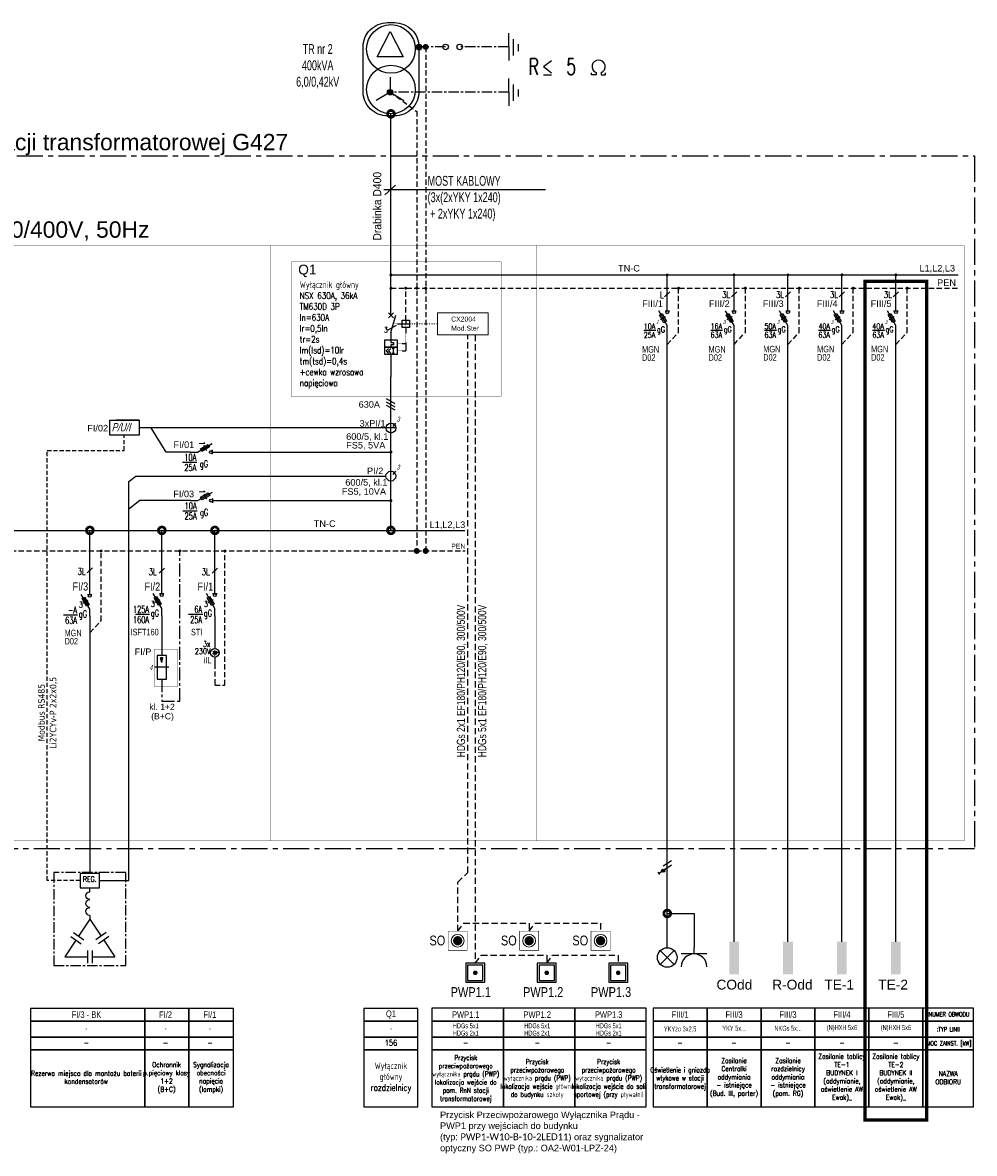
# Model space of a CAD drawing. Header units: millimetres. Extents: x -1139 to 2850, y -612 to 2257.
# Tile 4 of 5: x -121 to 460, y 767 to 1458. Entities that reach past the tile are written whole.
import ezdxf
from ezdxf.enums import TextEntityAlignment as Align

# ---------------------------------------------------------------- set-up
doc = ezdxf.new("R2010")
doc.units = ezdxf.units.MM
for name, pattern in [('ACAD_ISO03W100', [30, 12, -18]), ('CENTER', [50.8, 31.75, -6.35, 6.35, -6.35]), ('DASHED', [19.05, 12.7, -6.35]), ('HIDDEN', [9.525, 6.35, -3.175]), ('New Line180', [0.8, 0.5, -0.3]), ('wb_wbz1$0$KRE-DR', [0.1, 0.06, -0.04])]:
    doc.linetypes.add(name, pattern=pattern)
for name, color, linetype in [('$EL_OPIS', 3, 'Continuous'), ('$EL_wyłącznik_prądu', 10, 'Continuous'), ('0 Pomocnicza', 5, 'Continuous'), ('A4_TABELKA', 255, 'Continuous'), ('Instalacja', 3, 'Continuous'), ('L', 1, 'Continuous'), ('OPIS', 3, 'Continuous'), ('Pomocnicza', 7, 'Continuous'), ('SCHEM', 2, 'Continuous'), ('SCHEMAT', 3, 'Continuous'), ('Schemat elektryczny', 7, 'Continuous'), ('SE_Modbus', 170, 'DASHED'), ('Symbole', 3, 'Continuous'), ('Tekst', 7, 'Continuous'), ('Warstwa 1', 7, 'Continuous')]:
    doc.layers.add(name, color=color, linetype=linetype)
doc.layers.add('$EL_zmiany', color=10, linetype='Continuous', lineweight=20)
doc.styles.add('Arial', font='arial.ttf')
doc.styles.add('ROMAN', font='romans.shx', dxfattribs={"width": 0.8, "height": 2})
doc.styles.add('ROMANS', font='romans.shx', dxfattribs={"width": 0.8})
doc.styles.get("Standard").update_dxf_attribs({"font": 'ARIALN.TTF', "width": 0.8})
doc.styles.add('Tahoma', font='tahoma.ttf')

# ---------------------------------------------------------------- blocks, each defined once
blk = doc.blocks.new('647')
at = {"layer": 'Pomocnicza', "color": 3}
for p, q in [((0, -1), (0, 0)), ((0, -7), (0, -8))]:
    blk.add_line(p, q, dxfattribs=at)
for centre in [(0, -2), (0, -4), (0, -6)]:
    blk.add_arc(centre, 1, 90, 270, dxfattribs=at)
blk = doc.blocks.new('KROPKA-flat-37')
at = {"linetype": 'Continuous', "const_width": 9}
blk.add_lwpolyline([(0, 4.5, -1), (0, -4.5, -1)], format="xyb", close=True, dxfattribs=at)
blk = doc.blocks.new('GLOWICA')
at = {"color": 3}
blk.add_lwpolyline([(1.5, 0), (0, 0), (-1.5, 0), (0, -2)], close=True, dxfattribs=at)
blk = doc.blocks.new('A$C297E75A8')
at = {"linetype": 'Continuous'}
for p, q in [((1.68, 12), (1.68, 8.9)), ((1.68, 5.54), (1.68, 3))]:
    blk.add_line(p, q, dxfattribs=at)
at = {"color": 7, "linetype": 'Continuous', "lineweight": 13}
for p, q in [((0.84, 7.78), (2.52, 7.78)), ((1.68, 6.1), (1.68, 8.34)), ((2.39, 7.37), (3.14, 7.7)), ((2.49, 7.1), (3.24, 7.44)), ((2.86, 7.67), (3.14, 7.7)), ((2.93, 7.52), (2.86, 7.67)), ((2.93, 7.52), (3.14, 7.7)), ((2.96, 7.41), (3.24, 7.44)), ((3.03, 7.25), (2.96, 7.41)), ((3.03, 7.25), (3.24, 7.44))]:
    blk.add_line(p, q, dxfattribs=at)
at = {"linetype": 'Continuous'}
blk.add_circle((1.68, 7.22), 1.68, dxfattribs=at)
at = {"linetype": 'Continuous', "lineweight": 13, "xscale": -0.5599999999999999, "yscale": 0.5599999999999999, "zscale": 0.5599999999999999, "rotation": 180}
blk.add_blockref('GLOWICA', (1.68, 6.66), dxfattribs=at)
blk = doc.blocks.new('Kropka')
at = {"color": 0, "const_width": 1.88}
blk.add_lwpolyline([(0.01, -0.38, 0.198912), (0.28, -0.27, 0.198912), (0.39, -0.01, 0.198912), (0.28, 0.26, 0.198912), (0.01, 0.37, 0.198912), (-0.25, 0.26, 0.198912), (-0.36, -0.01, 0.198912), (-0.25, -0.27, 0.198912), (0.01, -0.38)], format="xyb", close=True, dxfattribs=at)
blk = doc.blocks.new('Wyłącznik')
at = {"color": 7, "linetype": 'wb_wbz1$0$KRE-DR', "ltscale": 10}
for p, q in [((-67.5, 322.5), (-112.5, 322.5)), ((-90, 345), (-90, 300)), ((-90, 300), (-90, 157.5)), ((-15, 322.5), (-67.5, 322.5)), ((-37.5, 202.5), (-90, 202.5)), ((-37.5, 157.5), (-90, 157.5))]:
    blk.add_line(p, q, dxfattribs=at)
at = {"color": 7, "linetype": 'Continuous'}
for p, q in [((-22.5, 172.5), (-7.5, 172.5)), ((-22.5, 142.5), (-7.5, 142.5)), ((-15, 142.5), (-15, 172.5)), ((0, 172.5), (15, 157.5)), ((15, 157.5), (0, 142.5)), ((15, 172.5), (30, 157.5)), ((30, 157.5), (15, 142.5))]:
    blk.add_line(p, q, dxfattribs=at)
for points in [[(-112.5, 300), (-67.5, 300), (-67.5, 345), (-112.5, 345)], [(-37.5, 180), (37.5, 180), (37.5, 225), (-37.5, 225)], [(-37.5, 135), (37.5, 135), (37.5, 180), (-37.5, 180)]]:
    blk.add_lwpolyline(points, close=True, dxfattribs=at)
at = {"layer": 'SCHEMAT'}
for p, q in [((0, 375), (0, 465)), ((0, 270), (-30, 375)), ((15, 390), (-15, 360)), ((-15, 390), (15, 360)), ((0, 270), (0, 225))]:
    blk.add_line(p, q, dxfattribs=at)
at = {"layer": 'SCHEMAT', "linetype": 'Continuous'}
for p, q in [((-15, 210), (-15, 195)), ((0, 210), (-15, 210)), ((0, 225), (0, 210)), ((-15, 195), (0, 195)), ((0, 195), (0, 180)), ((0, 135), (0, 0))]:
    blk.add_line(p, q, dxfattribs=at)
blk = doc.blocks.new('Rozłacznik bezpiecznikowy 01-flat-8')
for p, q in [((0, -45), (0, 0)), ((0, -135), (-52, -45)), ((-47.3, -71.1), (-31.7, -62.1)), ((-39.5, -66.6), (-12.5, -113.4)), ((-31.7, -62.1), (-4.7, -108.9)), ((-13.5, -45), (13.5, -45)), ((-20.3, -117.9), (-47.3, -71.1)), ((-4.7, -108.9), (-20.3, -117.9)), ((0, -180), (0, -135))]:
    blk.add_line(p, q)
at = {"color": 7}
blk.add_line((-41.6, -99), (-10.4, -81), dxfattribs=at)
blk.add_circle((0, -54), 9)
at = {"layer": 'Symbole', "color": 7, "style": 'ROMANS', "width": 0.8, "flags": 8}
blk.add_attdef('N', (-67.2, -125.6), '', height=30, dxfattribs=at)
blk = doc.blocks.new('Żarówka')
at = {"layer": 'Symbole'}
for p, q in [((0, -2), (0, 0)), ((-2.12, -7.12), (2.12, -2.88)), ((-2.12, -2.88), (2.12, -7.12))]:
    blk.add_line(p, q, dxfattribs=at)
blk.add_circle((0, -5), 3, dxfattribs=at)
blk = doc.blocks.new('gn 1-faz_p-t_IP20')
at = {"linetype": 'Continuous'}
for p, q in [((-0.157, 0.078), (0.157, 0.078)), ((0, 0.078), (0, 0))]:
    blk.add_line(p, q, dxfattribs=at)
blk.add_arc((0, 0.235), 0.157, 180, 0, dxfattribs=at)
blk = doc.blocks.new('A$C26EB417F')
for points in [[(-0.194, -0.194), (0.194, -0.194), (0.194, 0.194), (-0.194, 0.194)], [(-0.156, -0.156), (0.156, -0.156), (0.156, 0.156), (-0.156, 0.156)]]:
    blk.add_lwpolyline(points, close=True)
at = {"const_width": 0.0469}
blk.add_lwpolyline([(-0.023, 0, 1), (0.023, 0, 1)], format="xyb", close=True, dxfattribs=at)
blk = doc.blocks.new('OA2-LPZ')
at = {"const_width": 0.1}
blk.add_lwpolyline([(-3.88, 0), (0, 0), (0, 3.88), (-3.88, 3.88)], close=True, dxfattribs=at)
at = {"color": 80, "const_width": 0.938}
blk.add_lwpolyline([(-2.41, 1.94, 1), (-1.47, 1.94, 1)], format="xyb", close=True, dxfattribs=at)
at = {"color": 7, "lineweight": 13}
blk.add_circle((-1.94, 1.94), 1.3, dxfattribs=at)
blk = doc.blocks.new('ROZDZIEL')
at = {"linetype": 'Continuous'}
blk.add_solid([(0, 2.32), (7.72, 2.32), (0, 0), (7.72, 0)], dxfattribs=at)
blk = doc.blocks.new('rezystancja')
for p, q in [((1.6, 1), (2.6, 1.75)), ((1.6, 1), (2.6, 0.25)), ((1.6, 0), (2.6, 0)), ((7.5, 0), (7.5, 0.25)), ((8.05, 0), (7.5, 0)), ((8.05, 0.26), (8.05, 0)), ((8.65, 0.26), (8.65, 0)), ((8.65, 0), (9.2, 0)), ((9.2, 0), (9.2, 0.25))]:
    blk.add_line(p, q)
blk.add_arc((8.35, 1), 0.8, 292.0243, 247.9757)
at = {"style": 'ROMANS', "width": 0.7}
blk.add_text('R', height=2, dxfattribs=at).set_placement((-0.2, 0))
blk.add_attdef('REZYSTANCJA', text='', height=2, dxfattribs=at).set_placement((5, 0), align=Align.CENTER)

msp = doc.modelspace()

# ---------------------------------------------------------------- hatches: boundary and pattern name
at = {"layer": 'Schemat elektryczny'}
h = msp.add_hatch(color=256, dxfattribs=at)
edge = h.paths.add_edge_path()
edge.add_arc((120.92, 1443.03), 1.69, 0, 360)
h = msp.add_hatch(color=256, dxfattribs=at)
edge = h.paths.add_edge_path()
edge.add_arc((103.29, 1415.49), 1.69, 0, 360)
at = {"layer": 'Tekst'}
h = msp.add_hatch(color=256, dxfattribs=at)
edge = h.paths.add_edge_path()
edge.add_arc((270.09, 940.1), 0.938, 0, 360)

# ---------------------------------------------------------------- linework, layer by layer
at = {"layer": '$EL_OPIS', "color": 1}
msp.add_lwpolyline([(103.81, 1314.57), (103.82, 1402.27)], dxfattribs=at)
at = {"layer": '$EL_wyłącznik_prądu', "linetype": 'DASHED', "const_width": 2}
msp.add_lwpolyline([(393.48, 1299.98), (431.1, 1299.98), (431.1, 787.87), (393.48, 787.87)], close=True, dxfattribs=at)
at = {"layer": '$EL_wyłącznik_prądu', "color": 7, "linetype": 'DASHED', "ltscale": 0.3}
for points in [[(144.58, 903.16), (144.58, 933.14), (150.85, 938.95), (150.85, 1267.26)], [(155.34, 1267.26), (155.34, 883.58)], [(144.58, 903.16), (148.17, 908.01), (188.23, 908.01), (188.23, 903.16)], [(188.23, 903.16), (191.82, 908.01), (231.82, 908.01), (231.82, 903.16)], [(155.34, 883.58), (158.93, 888.44), (198.99, 888.44), (198.99, 883.58)], [(198.99, 883.57), (202.58, 888.42), (242.64, 888.42), (242.64, 883.57)]]:
    msp.add_lwpolyline(points, dxfattribs=at)
at = {"layer": '0 Pomocnicza'}
for p, q in [((105.16, 1211.46), (106.88, 1213.4)), ((105.08, 1182.1), (106.8, 1184.03))]:
    msp.add_line(p, q, dxfattribs=at)
at = {"layer": 'A4_TABELKA'}
for points in [[(-116.48, 848.28), (-46.62, 848.28), (-46.62, 856.04), (-116.48, 856.04)], [(-46.62, 848.28), (-19.67, 848.28), (-19.67, 856.04), (-46.62, 856.04)], [(-19.67, 848.28), (7.53, 848.28), (7.53, 856.04), (-19.67, 856.04)], [(87.33, 848.28), (120.28, 848.28), (120.28, 856.04), (87.33, 856.04)], [(128.84, 848.3), (172.49, 848.3), (172.49, 856.06), (128.84, 856.06)], [(172.49, 848.3), (216.14, 848.3), (216.14, 856.06), (172.49, 856.06)], [(216.14, 848.3), (259.79, 848.3), (259.79, 856.06), (216.14, 856.06)], [(263.99, 848.3), (296.94, 848.3), (296.94, 856.06), (263.99, 856.06)], [(296.94, 848.3), (329.89, 848.3), (329.89, 856.06), (296.94, 856.06)], [(329.89, 848.3), (362.84, 848.3), (362.84, 856.06), (329.89, 856.06)], [(362.84, 848.3), (395.78, 848.3), (395.78, 856.06), (362.84, 856.06)], [(395.78, 848.3), (428.73, 848.3), (428.73, 856.06), (395.78, 856.06)], [(428.73, 848.3), (459.75, 848.3), (459.75, 856.06), (428.73, 856.06)], [(-116.48, 838.41), (-46.62, 838.41), (-46.62, 848.28), (-116.48, 848.28)], [(-46.62, 838.41), (-19.67, 838.41), (-19.67, 848.28), (-46.62, 848.28)], [(-19.67, 838.41), (7.53, 838.41), (7.53, 848.28), (-19.67, 848.28)], [(87.33, 838.41), (120.28, 838.41), (120.28, 848.28), (87.33, 848.28)], [(128.84, 838.43), (172.49, 838.43), (172.49, 848.3), (128.84, 848.3)], [(172.49, 838.43), (216.14, 838.43), (216.14, 848.3), (172.49, 848.3)], [(216.14, 838.43), (259.79, 838.43), (259.79, 848.3), (216.14, 848.3)], [(263.99, 838.43), (296.94, 838.43), (296.94, 848.3), (263.99, 848.3)], [(296.94, 838.43), (329.89, 838.43), (329.89, 848.3), (296.94, 848.3)], [(329.89, 838.43), (362.84, 838.43), (362.84, 848.3), (329.89, 848.3)], [(362.84, 838.43), (395.78, 838.43), (395.78, 848.3), (362.84, 848.3)], [(395.78, 838.43), (428.73, 838.43), (428.73, 848.3), (395.78, 848.3)], [(428.73, 838.43), (459.75, 838.43), (459.75, 848.3), (428.73, 848.3)], [(-116.48, 830.66), (-46.62, 830.66), (-46.62, 838.41), (-116.48, 838.41)], [(-46.62, 830.66), (-19.67, 830.66), (-19.67, 838.41), (-46.62, 838.41)], [(-19.67, 830.66), (7.53, 830.66), (7.53, 838.41), (-19.67, 838.41)], [(87.33, 830.66), (120.28, 830.66), (120.28, 838.41), (87.33, 838.41)], [(128.84, 830.68), (172.49, 830.68), (172.49, 838.43), (128.84, 838.43)], [(172.49, 830.68), (216.14, 830.68), (216.14, 838.43), (172.49, 838.43)], [(216.14, 830.68), (259.79, 830.68), (259.79, 838.43), (216.14, 838.43)], [(263.99, 830.68), (296.94, 830.68), (296.94, 838.43), (263.99, 838.43)], [(296.94, 830.68), (329.89, 830.68), (329.89, 838.43), (296.94, 838.43)], [(329.89, 830.68), (362.84, 830.68), (362.84, 838.43), (329.89, 838.43)], [(362.84, 830.68), (395.78, 830.68), (395.78, 838.43), (362.84, 838.43)], [(395.78, 830.68), (428.73, 830.68), (428.73, 838.43), (395.78, 838.43)], [(428.73, 830.68), (459.75, 830.68), (459.75, 838.43), (428.73, 838.43)], [(-116.48, 795.95), (-46.62, 795.95), (-46.62, 830.66), (-116.48, 830.66)], [(-46.62, 795.95), (-19.67, 795.95), (-19.67, 830.66), (-46.62, 830.66)], [(-19.67, 795.95), (7.53, 795.95), (7.53, 830.66), (-19.67, 830.66)], [(87.33, 795.95), (120.28, 795.95), (120.28, 830.66), (87.33, 830.66)], [(128.84, 795.98), (172.49, 795.98), (172.49, 830.68), (128.84, 830.68)], [(172.49, 795.98), (216.14, 795.98), (216.14, 830.68), (172.49, 830.68)], [(216.14, 795.98), (259.79, 795.98), (259.79, 830.68), (216.14, 830.68)], [(263.99, 795.98), (296.94, 795.98), (296.94, 830.68), (263.99, 830.68)], [(296.94, 795.98), (329.89, 795.98), (329.89, 830.68), (296.94, 830.68)], [(329.89, 795.98), (362.84, 795.98), (362.84, 830.68), (329.89, 830.68)], [(362.84, 795.98), (395.78, 795.98), (395.78, 830.68), (362.84, 830.68)], [(395.78, 795.98), (428.73, 795.98), (428.73, 830.68), (395.78, 830.68)], [(428.73, 795.98), (459.75, 795.98), (459.75, 830.68), (428.73, 830.68)]]:
    msp.add_lwpolyline(points, close=True, dxfattribs=at)
at = {"layer": 'Instalacja', "linetype": 'DASHED', "ltscale": 0.25}
for p, q in [((103.8, 1295.79), (450.32, 1295.79)), ((-657.04, 1135.35), (149.18, 1135.35))]:
    msp.add_line(p, q, dxfattribs=at)
at = {"layer": 'Instalacja', "linetype": 'Continuous'}
for p, q in [((271.01, 1290.48), (274.21, 1293.6)), ((271.01, 1290.48), (274.21, 1293.6)), ((311.82, 1290.51), (315.02, 1293.63)), ((311.82, 1290.51), (315.02, 1293.63)), ((344.76, 1290.51), (347.96, 1293.63)), ((344.76, 1290.51), (347.96, 1293.63)), ((377.71, 1290.51), (380.91, 1293.63)), ((377.71, 1290.51), (380.91, 1293.63)), ((410.66, 1290.51), (413.86, 1293.63)), ((410.66, 1290.51), (413.86, 1293.63)), ((100.98, 1228.45), (106.18, 1225.45)), ((100.98, 1226.45), (106.18, 1223.45)), ((100.98, 1224.45), (106.18, 1221.45)), ((-81.77, 1121.9), (-78.57, 1125.02)), ((-37.79, 1121.78), (-34.59, 1124.9)), ((-5.37, 1121.78), (-2.17, 1124.9))]:
    msp.add_line(p, q, dxfattribs=at)
at = {"layer": 'Instalacja', "linetype": 'CENTER', "ltscale": 0.2}
for points in [[(137.19, 1443.16), (120.92, 1443.16)], [(175.68, 1443.16), (145.96, 1443.16)], [(175.77, 1415.47), (103.45, 1415.47)]]:
    msp.add_lwpolyline(points, dxfattribs=at)
at = {"layer": 'Instalacja', "linetype": 'DASHED', "ltscale": 0.25}
for points in [[(125.04, 1443.16), (125.04, 1443.16), (125.04, 1135.37)], [(103.29, 1415.63), (119.56, 1403.8), (119.56, 1135.37)], [(112.81, 1276.26), (112.81, 1295.79)], [(272.61, 1261.5), (279.54, 1268.84), (279.54, 1295.79)], [(313.42, 1261.53), (320.35, 1268.87), (320.35, 1295.83)], [(346.36, 1261.53), (353.29, 1268.87), (353.29, 1295.83)], [(379.31, 1261.53), (386.24, 1268.87), (386.24, 1295.83)], [(412.26, 1261.53), (419.19, 1268.87), (419.19, 1295.83)], [(-80.17, 1085.45), (-73.24, 1092.79), (-73.24, 1135.35)], [(-3.77, 1066.6), (-3.77, 1053.45), (2.34, 1053.45), (2.34, 1135.35)]]:
    msp.add_lwpolyline(points, dxfattribs=at)
at = {"layer": 'Instalacja', "linetype": 'Continuous'}
msp.add_lwpolyline([(-50.01, 1215.14), (-50.01, 1205.99), (-67.91, 1205.99), (-67.91, 1215.14), (-50.01, 1215.14), (-64.01, 1215.14)], dxfattribs=at)
at = {"layer": 'Instalacja', "linetype": 'CENTER', "ltscale": 0.25}
msp.add_lwpolyline([(-36.26, 1057.13), (-36.26, 1043.55), (-25.08, 1043.55), (-25.08, 1135.35)], dxfattribs=at)
at = {"layer": 'L'}
msp.add_line((106.8, 1210.5), (-50.01, 1210.5), dxfattribs=at)
for points in [[(272.61, 1286.55), (272.61, 1303.9)], [(313.42, 1286.59), (313.42, 1303.94)], [(346.36, 1286.59), (346.36, 1303.94)], [(379.31, 1286.59), (379.31, 1303.94)], [(412.26, 1286.59), (412.26, 1303.94)], [(-18.83, 1195.72), (-33.59, 1195.72), (-42.68, 1210.5)], [(-0.83, 1195.72), (103.81, 1195.72)]]:
    msp.add_lwpolyline(points, dxfattribs=at)
at = {"layer": 'L', "linetype": 'Continuous'}
for points in [[(272.61, 896.66), (272.61, 1268.55)], [(313.42, 896.71), (313.42, 1268.59)], [(346.36, 896.71), (346.36, 1268.59)], [(379.31, 896.71), (379.31, 1268.59)], [(412.26, 896.71), (412.26, 1268.59)], [(-74.22, 934.04), (-56.27, 934.04), (-56.29, 1177.87), (-51.95, 1181.02), (100.73, 1181.02)], [(-18.69, 1166.12), (-49.59, 1166.12), (-56.29, 1160.88)], [(-0.69, 1166.12), (103.75, 1166.12)], [(-80.17, 1113.36), (-80.17, 1147.92)], [(-36.19, 1113.8), (-36.19, 1147.92)], [(-3.77, 1113.8), (-3.77, 1147.92)], [(-80.17, 1095.82), (-80.17, 938.44)], [(-36.19, 1095.68), (-36.19, 1071.53)], [(-3.77, 1095.68), (-3.77, 1080.54)], [(272.61, 913.97), (288.99, 913.97), (288.99, 893.13)]]:
    msp.add_lwpolyline(points, dxfattribs=at)
at = {"layer": 'OPIS', "color": 3, "linetype": 'Continuous'}
for points in [[(265.6, 1269.96), (258.35, 1269.96)], [(306.4, 1269.99), (299.16, 1269.99)], [(339.35, 1269.99), (332.11, 1269.99)], [(372.3, 1269.99), (365.06, 1269.99)], [(405.24, 1269.99), (398, 1269.99)], [(-14.79, 1189.35), (-23.48, 1189.35)], [(-14.65, 1159.75), (-23.34, 1159.75)], [(-87.61, 1096.15), (-96.3, 1096.15)], [(-43.63, 1096.59), (-52.32, 1096.59)], [(-11.21, 1096.59), (-19.9, 1096.59)]]:
    msp.add_lwpolyline(points, dxfattribs=at)
at = {"layer": 'Pomocnicza', "linetype": 'CENTER', "ltscale": 0.5}
msp.add_lwpolyline([(-683.48, 1376.67), (460.24, 1376.67), (460.24, 953.45), (-683.48, 953.45)], close=True, dxfattribs=at)
at = {"layer": 'Pomocnicza', "color": 7, "linetype": 'CENTER', "ltscale": 0.2}
msp.add_lwpolyline([(-102.14, 882.25), (-58.14, 882.25), (-58.14, 939.05), (-102.14, 939.05)], close=True, dxfattribs=at)
at = {"layer": 'SCHEM', "color": 7, "linetype": 'HIDDEN', "lineweight": 20, "ltscale": 0.5}
for points, const_width in [([(42.81, 1311.87), (171.15, 1311.87), (171.15, 1229.91), (42.81, 1229.91)], 0.3), ([(-40.8, 1075.44), (-26.67, 1075.44), (-26.67, 1052.56), (-40.8, 1052.56)], 0.2)]:
    msp.add_lwpolyline(points, close=True, dxfattribs=dict(at, const_width=const_width))
at = {"layer": 'SCHEMAT', "color": 4, "linetype": 'Continuous'}
msp.add_line((-657, 1147.92), (148.98, 1147.92), dxfattribs=at)
at = {"layer": 'SCHEMAT'}
for p, q in [((-80.14, 910.44), (-87.03, 900.11)), ((-80.14, 910.44), (-73.26, 900.11)), ((-88.62, 897.71), (-95.5, 887.4)), ((-91.75, 899.93), (-85.48, 895.49)), ((-90.09, 902.28), (-83.82, 897.84)), ((-70.2, 902.28), (-76.46, 897.84)), ((-68.53, 899.93), (-74.8, 895.49)), ((-71.66, 897.71), (-64.78, 887.4)), ((-81.62, 891.32), (-81.62, 883.64)), ((-78.74, 891.32), (-78.74, 883.64)), ((-95.5, 887.4), (-81.62, 887.4)), ((-78.74, 887.4), (-64.78, 887.4))]:
    msp.add_line(p, q, dxfattribs=at)
at = {"layer": 'SCHEMAT', "color": 4, "linetype": 'Continuous'}
for points in [[(103.81, 1288.26), (103.81, 1314.57)], [(103.81, 1303.9), (450.28, 1303.9)], [(103.81, 1147.92), (103.81, 1241.76)]]:
    msp.add_lwpolyline(points, dxfattribs=at)
at = {"layer": 'SCHEMAT', "color": 7, "linetype": 'Continuous', "lineweight": 15, "ltscale": 0.05}
msp.add_lwpolyline([(132.25, 1280.76), (163.16, 1280.76), (163.16, 1267.26), (132.25, 1267.26)], close=True, dxfattribs=at)
at = {"layer": 'SCHEMAT', "color": 7, "linetype": 'ACAD_ISO03W100', "lineweight": 15, "ltscale": 0.05}
msp.add_lwpolyline([(115.06, 1274.01), (132.25, 1274.01)], dxfattribs=at)
at = {"layer": 'SCHEMAT', "color": 7, "linetype": 'Continuous'}
msp.add_lwpolyline([(-86.07, 929.64), (-74.22, 929.64), (-74.22, 938.44), (-86.07, 938.44)], close=True, dxfattribs=at)
at = {"layer": 'Schemat elektryczny'}
msp.add_lwpolyline([(101.78, 1458.01), (105.92, 1458.01, -0.414214), (120.92, 1443.01), (120.92, 1416.02, -0.414214), (105.92, 1401.02), (101.78, 1401.02, -0.414214), (86.78, 1416.02), (86.78, 1443.01, -0.414214)], format="xyb", close=True, dxfattribs=at)
for points in [[(103.28, 1452.64), (111.35, 1437.18), (95.32, 1437.18), (103.28, 1452.64)], [(103.29, 1424.69), (103.29, 1415.63)], [(103.29, 1415.63), (94.81, 1410.39)], [(103.29, 1415.63), (111.78, 1410.39)], [(198.13, 1355.84), (99.55, 1355.84)], [(106.5, 1358.83), (100.13, 1352.85)]]:
    msp.add_lwpolyline(points, dxfattribs=at)
for centre, radius in [((103.82, 1441.92), 14.87), ((120.92, 1443.03, -89.45), 1.69), ((103.82, 1417.15), 14.87), ((103.29, 1415.49, -89.45), 1.69)]:
    msp.add_circle(centre, radius, dxfattribs=at)
at = {"layer": 'SE_Modbus', "ltscale": 0.2}
msp.add_lwpolyline([(-86.07, 934.19), (-106.2, 934.19), (-106.2, 1196.76), (-59.2, 1196.76), (-59.2, 1205.99)], dxfattribs=at)
at = {"layer": 'Symbole', "color": 7}
msp.add_line((102.09, 1270.34), (107.28, 1273.34), dxfattribs=at)
at = {"layer": 'Symbole'}
for p, q in [((-31.87, 1064.33), (-40.51, 1064.33)), ((-36.19, 1067.21), (-36.91, 1070.09)), ((-35.47, 1070.09), (-36.91, 1070.09)), ((-35.56, 1069.73), (-36.82, 1069.73)), ((-35.65, 1069.37), (-36.73, 1069.37)), ((-35.74, 1069.01), (-36.64, 1069.01)), ((-35.83, 1068.65), (-36.55, 1068.65)), ((-35.92, 1068.29), (-36.46, 1068.29)), ((-36.01, 1067.93), (-36.37, 1067.93)), ((-36.19, 1067.21), (-35.47, 1070.09))]:
    msp.add_line(p, q, dxfattribs=at)
for points in [[(175.77, 1443.16), (175.77, 1451.48)], [(178.77, 1437.87), (178.77, 1447.96)], [(181.66, 1440.66), (181.66, 1444.77)], [(175.77, 1443.16), (175.77, 1434.84)], [(175.77, 1415.47), (175.77, 1423.79)], [(178.77, 1410.17), (178.77, 1420.27)], [(181.66, 1412.97), (181.66, 1417.08)], [(175.77, 1415.47), (175.77, 1407.15)], [(-33.31, 1071.53), (-39.07, 1071.53), (-39.07, 1057.13), (-33.31, 1057.13), (-33.31, 1071.53)]]:
    msp.add_lwpolyline(points, dxfattribs=at)
for centre, radius in [((137.18, 1443.18, -89.45), 1.69), ((145.8, 1443.18, -89.45), 1.69), ((103.81, 1210.38), 3), ((103.73, 1181.02), 3)]:
    msp.add_circle(centre, radius, dxfattribs=at)
at = {"layer": 'Tekst'}
for p, q in [((275.13, 946.16), (270.09, 942.81)), ((272.61, 941.78), (267.57, 938.42)), ((275.13, 943.45), (270.09, 940.1))]:
    msp.add_line(p, q, dxfattribs=at)
msp.add_lwpolyline([(268.08, 937.73), (267.07, 939.11)], dxfattribs=at)
msp.add_circle((270.09, 940.1), 0.938, dxfattribs=at)
at = {"layer": 'Warstwa 1', "linetype": 'New Line180', "lineweight": 18, "ltscale": 30, "const_width": 0.2}
msp.add_lwpolyline([(-666.61, 1321.93), (453.91, 1321.93), (453.91, 958.42), (-666.61, 958.42)], close=True, dxfattribs=at)
for points in [[(30.04, 1321.93), (30.04, 958.42)], [(192.91, 1321.93), (192.91, 958.42)]]:
    msp.add_lwpolyline(points, dxfattribs=at)

# ---------------------------------------------------------------- block references
at = {"layer": '$EL_wyłącznik_prądu', "xscale": 30, "yscale": 30}
for p in [(155.34, 877.76), (198.99, 877.76), (242.64, 877.76)]:
    msp.add_blockref('A$C26EB417F', p, dxfattribs=at)
at = {"xscale": 3, "yscale": 3}
for p in [(150.41, 891.51), (194.05, 891.51), (237.7, 891.51)]:
    msp.add_blockref('OA2-LPZ', p, dxfattribs=at)
at = {"layer": 'L', "xscale": 2.21129999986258, "yscale": 2.21129999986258, "zscale": 2.21129999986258}
for p in [(103.79, 1402.29), (103.77, 1147.94), (272.58, 913.99)]:
    msp.add_blockref('Kropka', p, dxfattribs=at)
at = {"layer": 'L', "linetype": 'Continuous'}
for name, p, xscale, yscale, zscale in [('KROPKA-flat-37', (103.81, 1303.9), -0.1, 0.1, 0.1), ('KROPKA-flat-37', (272.61, 1303.9), -0.1, 0.1, 0.1), ('KROPKA-flat-37', (313.42, 1303.94), -0.1, 0.1, 0.1), ('KROPKA-flat-37', (346.36, 1303.94), -0.1, 0.1, 0.1), ('KROPKA-flat-37', (379.31, 1303.94), -0.1, 0.1, 0.1), ('KROPKA-flat-37', (412.26, 1303.94), -0.1, 0.1, 0.1), ('Kropka', (-80.17, 1147.92), 2.21129999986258, 2.21129999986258, 2.21129999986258), ('Kropka', (-36.19, 1147.92), 2.21129999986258, 2.21129999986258, 2.21129999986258), ('Kropka', (-3.77, 1147.92), 2.21129999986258, 2.21129999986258, 2.21129999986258)]:
    msp.add_blockref(name, p, dxfattribs=dict(at, xscale=xscale, yscale=yscale, zscale=zscale))
at = {"layer": 'Pomocnicza', "xscale": -2.400000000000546, "yscale": 2.400000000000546, "zscale": 2.400000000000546, "rotation": 180}
msp.add_blockref('647', (-80.14, 910.44), dxfattribs=at)
at = {"layer": 'SCHEMAT', "xscale": -2.572115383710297, "yscale": 2.572115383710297, "zscale": 2.572115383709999, "rotation": 270}
for p in [(310.44, 876.85), (343.38, 876.85), (376.33, 876.85), (409.28, 876.85)]:
    msp.add_blockref('ROZDZIEL', p, dxfattribs=at)
at = {"layer": 'Symbole'}
for name, p, xscale, yscale, zscale in [('KROPKA-flat-37', (125.04, 1443.16), -0.2, 0.2, 0.2), ('KROPKA-flat-37', (103.8, 1295.79), -0.1, 0.1, 0.1), ('KROPKA-flat-37', (112.8, 1295.79), -0.1, 0.1, 0.1), ('KROPKA-flat-37', (119.57, 1295.79), -0.1, 0.1, 0.1), ('KROPKA-flat-37', (125.04, 1295.79), -0.1, 0.1, 0.1), ('KROPKA-flat-37', (279.52, 1295.79), -0.1, 0.1, 0.1), ('KROPKA-flat-37', (320.32, 1295.83), -0.1, 0.1, 0.1), ('KROPKA-flat-37', (353.27, 1295.83), -0.1, 0.1, 0.1), ('KROPKA-flat-37', (386.22, 1295.83), -0.1, 0.1, 0.1), ('KROPKA-flat-37', (419.16, 1295.83), -0.1, 0.1, 0.1), ('Wyłącznik', (103.81, 1241.76), -0.1, 0.1, 0.1), ('KROPKA-flat-37', (103.81, 1195.72), -0.1, 0.1, 0.1), ('KROPKA-flat-37', (103.75, 1166.12), -0.1, 0.1, 0.1), ('KROPKA-flat-37', (-73.26, 1135.35), -0.1, 0.1, 0.1), ('KROPKA-flat-37', (-25.08, 1135.35), -0.1, 0.1, 0.1), ('KROPKA-flat-37', (2.34, 1135.35), -0.1, 0.1, 0.1), ('KROPKA-flat-37', (119.56, 1135.37), -0.2, 0.2, 0.2), ('KROPKA-flat-37', (125.04, 1135.37), -0.2, 0.2, 0.2), ('A$C297E75A8', (-6.37, 1061.95), 1.548618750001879, 1.548618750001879, 1.548618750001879), ('Żarówka', (272.61, 897.09), 2, 2, 2)]:
    msp.add_blockref(name, p, dxfattribs=dict(at, xscale=xscale, yscale=yscale, zscale=zscale))
at = {"layer": 'Symbole', "xscale": 5, "yscale": 5}
msp.add_blockref('rezystancja', (188.91, 1426.16), dxfattribs=at).add_auto_attribs({'REZYSTANCJA': '5'})
at = {"layer": 'Symbole'}
ref = msp.add_blockref('Rozłacznik bezpiecznikowy 01-flat-8', (272.61, 1286.55), dxfattribs=dict(at, xscale=0.1, yscale=0.1, zscale=0.1))
ref.add_attrib('N', '1', (265.89, 1273.99), dxfattribs={"color": 7, "height": 2.25, "oblique": 15, "width": 0.8, "flags": 8})
ref = msp.add_blockref('Rozłacznik bezpiecznikowy 01-flat-8', (313.42, 1286.59), dxfattribs=dict(at, xscale=0.1, yscale=0.1, zscale=0.1))
ref.add_attrib('N', '3', (306.7, 1274.02), dxfattribs={"color": 7, "height": 2.25, "oblique": 15, "width": 0.8, "flags": 8})
ref = msp.add_blockref('Rozłacznik bezpiecznikowy 01-flat-8', (346.36, 1286.59), dxfattribs=dict(at, xscale=0.1, yscale=0.1, zscale=0.1))
ref.add_attrib('N', '3', (339.65, 1274.02), dxfattribs={"color": 7, "height": 2.25, "oblique": 15, "width": 0.8, "flags": 8})
ref = msp.add_blockref('Rozłacznik bezpiecznikowy 01-flat-8', (379.31, 1286.59), dxfattribs=dict(at, xscale=0.1, yscale=0.1, zscale=0.1))
ref.add_attrib('N', '3', (372.59, 1274.02), dxfattribs={"color": 7, "height": 2.25, "oblique": 15, "width": 0.8, "flags": 8})
ref = msp.add_blockref('Rozłacznik bezpiecznikowy 01-flat-8', (412.26, 1286.59), dxfattribs=dict(at, xscale=0.1, yscale=0.1, zscale=0.1))
ref.add_attrib('N', '3', (405.54, 1274.02), dxfattribs={"color": 7, "height": 2.25, "oblique": 15, "width": 0.8, "flags": 8})
ref = msp.add_blockref('Rozłacznik bezpiecznikowy 01-flat-8', (-0.83, 1195.72), dxfattribs=dict(at, xscale=0.1, yscale=0.1, zscale=0.1, rotation=270))
ref.add_attrib('N', '1', (-13.39, 1202.44), dxfattribs={"color": 7, "height": 3.5, "rotation": 270, "style": 'ROMANS', "width": 0.8, "flags": 8})
ref = msp.add_blockref('Rozłacznik bezpiecznikowy 01-flat-8', (-0.69, 1166.12), dxfattribs=dict(at, xscale=0.1, yscale=0.1, zscale=0.1, rotation=270))
ref.add_attrib('N', '1', (-13.25, 1172.84), dxfattribs={"color": 7, "height": 3.5, "rotation": 270, "style": 'ROMANS', "width": 0.8, "flags": 8})
ref = msp.add_blockref('Rozłacznik bezpiecznikowy 01-flat-8', (-80.17, 1113.36), dxfattribs=dict(at, xscale=0.1, yscale=0.1, zscale=0.1))
ref.add_attrib('N', '3', (-86.88, 1100.8), dxfattribs={"color": 7, "height": 3.5, "style": 'ROMANS', "width": 0.8, "flags": 8})
ref = msp.add_blockref('Rozłacznik bezpiecznikowy 01-flat-8', (-36.19, 1113.8), dxfattribs=dict(at, xscale=0.1, yscale=0.1, zscale=0.1))
ref.add_attrib('N', '3', (-42.9, 1101.24), dxfattribs={"color": 7, "height": 3.5, "style": 'ROMANS', "width": 0.8, "flags": 8})
ref = msp.add_blockref('Rozłacznik bezpiecznikowy 01-flat-8', (-3.77, 1113.8), dxfattribs=dict(at, xscale=0.1, yscale=0.1, zscale=0.1))
ref.add_attrib('N', '3', (-10.49, 1101.24), dxfattribs={"color": 7, "height": 3.5, "style": 'ROMANS', "width": 0.8, "flags": 8})
at = {"layer": 'Symbole', "xscale": 50, "yscale": 50, "rotation": 180}
msp.add_blockref('gn 1-faz_p-t_IP20', (288.99, 893.13), dxfattribs=at)

# ---------------------------------------------------------------- texts
at = {"layer": '$EL_OPIS', "attachment_point": 1}
for s, insert, char_height, width, style in [('Wyłącznik główny \\PNSX 630A, 36kA\\PTM630D 3P\\PIn=630A\\PIr=0,5In\\Ptr=2s\\PIm(Isd)=10Ir\\Ptm(tsd)=0,4s\\P+cewka wzrosowa napięciowa', (48.09, 1299.96), 4, 56.3463, 'ROMAN'), ('CX2004', (140.6, 1278.47), 3, 18.7638, 'Arial'), ('Mod.Ster', (140.6, 1272.91), 3, 18.7638, 'Arial')]:
    msp.add_mtext(s, dxfattribs=dict(at, insert=insert, char_height=char_height, width=width, style=style))
at = {"layer": '$EL_wyłącznik_prądu', "color": 7, "width": 0.9}
for s, p in [('HDGs 2x1 EF180/PH120/E90, 300/500V', (149.06, 1009.38)), ('HDGs 5x1 EF180/PH120/E90, 300/500V', (162, 1009.38))]:
    msp.add_text(s, height=5, rotation=90, dxfattribs=at).set_placement(p)
at = {"layer": '$EL_wyłącznik_prądu', "color": 7, "style": 'Arial', "width": 0.8}
for s, p in [('SO', (127.33, 894.47)), ('SO', (170.98, 894.47)), ('SO', (214.63, 894.47)), ('PWP1.1', (140.27, 862.99)), ('PWP1.2', (184.5, 862.99)), ('PWP1.3', (225.96, 862.99))]:
    msp.add_text(s, height=6, dxfattribs=at).set_placement(p)
at = {"layer": '$EL_zmiany', "width": 32.6725, "attachment_point": 5}
for s, insert, char_height in [('FIII/5', (412.26, 852.22), 4), ('(N)HXH 5x6', (412.26, 843.85), 3)]:
    msp.add_mtext(s, dxfattribs=dict(at, insert=insert, char_height=char_height))
at = {"layer": '$EL_zmiany', "insert": (412.26, 813.66), "char_height": 3, "width": 32.6725, "attachment_point": 5, "style": 'ROMANS'}
msp.add_mtext('Zasilanie tablicy TE-2\\PBUDYNEK II\\P(oddymianie, oświetlenie AW Ewak)_', dxfattribs=at)
at = {"layer": 'A4_TABELKA', "style": 'ROMANS', "width": 0.7}
for s, height, p in [(':NUMER OBWODU', 2.6437, (444.24, 851.12)), (':TYP LINII', 2.644, (444.24, 841.96)), (':MOC ZAINST. [kW]', 2.6437, (444.24, 833.4))]:
    msp.add_text(s, height=height, dxfattribs=at).set_placement(p, align=Align.CENTER)
at = {"layer": 'A4_TABELKA', "attachment_point": 5}
for s, insert, char_height, width in [('FI/3 - BK', (-82.21, 852.19), 4, 37.7434), ('FI/2', (-33.9, 852.11), 4, 19.6905), ('FI/1', (-6.8, 852.2), 4, 19.6905), ('Q1', (103.81, 852.2), 4, 32.6725), ('PWP1.1', (149.53, 852.22), 4, 32.6725), ('PWP1.2', (193.18, 852.22), 4, 32.6725), ('PWP1.3', (236.82, 852.22), 4, 32.6725), ('FIII/1', (280.47, 852.22), 4, 32.6725), ('FIII/3', (313.42, 852.22), 4, 32.6725), ('FIII/3', (346.37, 852.22), 4, 32.6725), ('FIII/4', (379.32, 852.22), 4, 32.6725), ('-', (-82.21, 843.82), 3, 59.4747), ('-', (-33.9, 843.74), 3, 19.7253), ('-', (-6.8, 843.83), 3, 19.7253), ('-', (103.81, 843.83), 3, 32.6725), ('HDGs 5x1', (149.53, 845.35), 3, 32.6725), ('HDGs 2x1', (149.53, 840.91), 3, 32.6725), ('HDGs 5x1', (193.18, 845.35), 3, 32.6725), ('HDGs 2x1', (193.18, 840.91), 3, 32.6725), ('HDGs 5x1', (236.82, 845.35), 3, 32.6725), ('HDGs 2x1', (236.82, 840.91), 3, 32.6725), ('YKYżo 3x2,5', (280.47, 843.2), 3, 32.6725), ('YKY 5x...', (313.42, 843.85), 3, 32.6725), ('NKGs 5x...', (346.37, 843.85), 3, 32.6725), ('(N)HXH 5x6', (379.32, 843.85), 3, 32.6725)]:
    msp.add_mtext(s, dxfattribs=dict(at, insert=insert, char_height=char_height, width=width))
at = {"layer": 'A4_TABELKA', "attachment_point": 5, "style": 'ROMANS'}
for s, insert, char_height, width in [('156', (103.81, 835.01), 3.5, 32.6725), ('-', (-82.21, 835.01), 3.5, 63.1121), ('-', (-33.9, 834.93), 3.5, 19.7567), ('-', (-6.8, 835.02), 3.5, 19.7567), ('-', (149.53, 835.03), 3.5, 32.6725), ('-', (193.18, 835.03), 3.5, 32.6725), ('-', (236.82, 835.03), 3.5, 32.6725), ('-', (280.47, 835.03), 3.5, 32.6725), ('-', (313.42, 835.03), 3.5, 32.6725), ('-', (346.37, 835.03), 3.5, 32.6725), ('-', (379.32, 835.03), 3.5, 32.6725), ('-', (412.26, 835.03), 3.5, 32.6725), ('Ochronnik p.pięciowy klasy 1+2\\P(B+C)', (-33.23, 813.64), 3, 28.1548), ('Sygnalizacja obecności napięcia (lampki)', (-6.06, 813.64), 3, 14.8092), ('Wyłącznik główny rozdzielnicy', (103.81, 813.64), 4, 27.0117), ('{\\W0.7;Przycisk przeciwpożarowego wyłącznika prądu (PWP) lokalizacja wejście do pom. RnN stacji transformatorowej}', (149.53, 812.94), 3, 42.5981), ('{\\W0.7;Przycisk przeciwpożarowego wyłącznika prądu (PWP) lokalizacja wejście główne do budynku szkoły}', (193.18, 812.94), 3, 42.5981), ('{\\W0.7;Przycisk przeciwpożarowego wyłącznika prądu (PWP) lokalizacja wejście do sali sportowej (przy pływalni)}', (236.82, 812.94), 3, 41.0374), ('Zasilanie \\PCentralki oddymiania \\P- istniejące \\P(Bud. III, parter)', (313.42, 813.66), 3, 32.6725), ('Zasilanie rozdzielnicy oddymiania \\P- istniejące\\P(pom. RG)', (346.37, 813.66), 3, 32.6725), ('Zasilanie tablicy TE-1\\PBUDYNEK I\\P(oddymianie, oświetlenie AW Ewak)_', (379.32, 813.66), 3, 32.6725), ('Rezerwa miejsca dla montażu baterii kondensatorów', (-82.33, 813.89), 3, 66.468), ('{\\W0.7;Oświetlenie i gniazda wtykowe w stacji transformatorowej}', (280.47, 812.94), 3, 32.9474), ('NAZWA ODBIORU', (444.25, 813.66), 3, 19.3025)]:
    msp.add_mtext(s, dxfattribs=dict(at, insert=insert, char_height=char_height, width=width))
at = {"layer": 'OPIS', "color": 2, "linetype": 'Continuous', "style": 'Arial'}
msp.add_text('Q1', height=6, dxfattribs=at).set_placement((47.14, 1304.2))
at = {"layer": 'OPIS', "color": 3, "linetype": 'Continuous', "style": 'ROMANS', "width": 0.7}
msp.add_text('3', height=3.2, dxfattribs=at).set_placement((99.58, 1268.73))
at = {"layer": 'OPIS', "linetype": 'Continuous', "style": 'Arial', "width": 0.8}
for s, p in [('MGN', (257.21, 1256.46, 0.82)), ('MGN', (297.83, 1256.5, 0.82)), ('MGN', (331.26, 1256.64, 0.82)), ('MGN', (364.21, 1256.64, 0.82)), ('MGN', (397.15, 1256.64, 0.82)), ('D02', (257.21, 1251.43, 0.82)), ('D02', (297.83, 1251.47, 0.82)), ('D02', (331.26, 1251.6, 0.82)), ('D02', (364.21, 1251.6, 0.82)), ('D02', (397.15, 1251.6, 0.82)), ('MGN', (-95.57, 1083.28, 0.82)), ('ISFT160', (-55.24, 1083.81, 0.82)), ('STI', (-18.34, 1083.81, 0.82)), ('D02', (-95.57, 1078.24, 0.82)), ('iIL', (-10.57, 1066.65))]:
    msp.add_text(s, height=4, dxfattribs=at).set_placement(p)
at = {"layer": 'SCHEMAT', "color": 7, "style": 'ROMANS', "width": 0.7}
msp.add_text('REG.', height=3.2, dxfattribs=at).set_placement((-84.38, 933.35))
at = {"layer": 'Schemat elektryczny', "char_height": 6, "attachment_point": 5}
for s, insert, width in [('TR nr 2\\P400kVA\\P6,0/0,42kV ', (59.06, 1431.35), 47.2269), ('\\pxql;MOST KABLOWY\\P(3x(2xYKY 1x240)\\P + 2xYKY 1x240) ', (161.69, 1350.48), 70.9364)]:
    msp.add_mtext(s, dxfattribs=dict(at, insert=insert, width=width))
at = {"layer": 'SE_Modbus', "color": 0, "style": 'Tahoma'}
for s, p in [('Li2YCYv-P 2x2x0,5', (-102.41, 1036.54)), ('Modbus RS485', (-109.74, 1036.6))]:
    msp.add_text(s, height=4, rotation=90, dxfattribs=at).set_placement(p, align=Align.MIDDLE)
at = {"layer": 'Tekst', "style": 'Arial'}
for s, height, p in [('Pomieszczenie techniczne, rozdzielnia nN w stacji transformatorowej G427', 10, (-423.25, 1380.06)), ('TN-C', 4, (242.57, 1306.02)), ('L1,L2,L3', 4, (426.68, 1306.02)), ('PEN', 4, (437.49, 1297.2)), ('630A', 4, (84.07, 1222.83)), ('3xPI/1', 4, (84.64, 1211.27)), ('600/5, kl.1', 4, (76.46, 1203.22)), ('FS5, 5VA', 4, (76.48, 1197.94)), ('PI/2', 4, (89.19, 1182.26)), ('600/5, kl.1', 4, (75.9, 1175.26)), ('FS5, 10VA', 4, (73.79, 1169.68)), ('TN-C', 4, (56.67, 1150.03)), ('L1,L2,L3', 4, (127.46, 1149.38)), ('PEN', 3, (140.67, 1136.83)), ('FI/P', 4, (-52.79, 1071.81)), ('kl. 1+2', 3.75, (-43.8, 1038.3)), ('(B+C)', 3.75, (-42.65, 1032.56)), ('COdd', 6, (302.67, 867.52)), ('R-Odd', 6, (336.71, 867.52)), ('TE-1', 6, (368.57, 867.52)), ('TE-2', 6, (401.51, 867.52))]:
    msp.add_text(s, height=height, dxfattribs=at).set_placement(p)
at = {"layer": 'Tekst', "style": 'Arial', "width": 0.9}
msp.add_text('Drabinka D400', height=5, rotation=90, dxfattribs=at).set_placement((97.9, 1324.89))
at = {"layer": 'Tekst', "color": 4, "style": 'Arial'}
msp.add_text('Rozdzielnica główna nN, TN-C-S, 230/400V, 50Hz', height=10, dxfattribs=at).set_placement((-355.82, 1326.65))
at = {"layer": 'Tekst', "style": 'ROMANS', "width": 0.8}
for s, p in [('L', (268.16, 1289.82)), ('3L', (306.01, 1289.86)), ('3L', (338.96, 1289.86)), ('3L', (371.91, 1289.86)), ('3L', (404.86, 1289.86)), ('3L', (-87.7, 1120.77)), ('3L', (-44.27, 1120.65)), ('3L', (-11.86, 1120.65))]:
    msp.add_text(s, height=4, dxfattribs=at).set_placement(p)
at = {"layer": 'Tekst', "style": 'Arial'}
for s, p in [('FIII/1', (269.97, 1284.35, 0.82)), ('FIII/2', (310.78, 1284.38, 0.82)), ('FIII/3', (343.73, 1284.38, 0.82)), ('FIII/4', (376.67, 1284.38, 0.82)), ('FIII/5', (409.62, 1284.38, 0.82)), ('FI/02', (-68.98, 1208.36, 0.82)), ('FI/01', (-16.34, 1198.28, 0.82)), ('FI/03', (-16.44, 1168.18, 0.82))]:
    msp.add_text(s, height=4, dxfattribs=at).set_placement(p, align=Align.RIGHT)
at = {"layer": 'Tekst', "linetype": 'Continuous', "style": 'ROMANS', "width": 0.7}
for s, height, p in [(' 10A', 3.5, (265.35, 1270.79)), ('gG', 3.5, (271.2, 1268.85)), ('16A', 3.5, (306.16, 1270.82)), ('gG', 3.5, (312.01, 1268.89)), ('50A', 3.5, (339.1, 1270.82)), ('gG', 3.5, (344.95, 1268.89)), ('40A', 3.5, (372.05, 1270.82)), ('gG', 3.5, (377.9, 1268.89)), ('40A', 3.5, (405, 1270.82)), ('gG', 3.5, (410.85, 1268.89)), ('25A', 3.5, (265.35, 1265.55)), ('63A', 3.5, (306.16, 1265.58)), ('63A', 3.5, (339.1, 1265.58)), ('63A', 3.5, (372.05, 1265.58)), ('63A', 3.5, (405, 1265.58)), ('10A', 4.2, (-15.09, 1190.39)), ('25A', 4.2, (-15.09, 1184.2)), ('gG', 4.2, (-7.94, 1186.47)), ('10A', 4.2, (-14.94, 1160.79)), ('gG', 4.2, (-7.79, 1156.87)), ('25A', 4.2, (-14.94, 1154.6)), ('-A', 4.2, (-87.91, 1097.15)), ('gG', 4.2, (-81.86, 1094.82)), (' 125A', 4.2, (-43.92, 1097.59)), ('gG', 4.2, (-37.88, 1095.26)), (' 6A', 4.2, (-11.51, 1097.59)), ('gG', 4.2, (-5.46, 1095.26)), ('63A', 4.2, (-87.91, 1090.86)), ('160A', 4.2, (-43.92, 1091.3)), ('25A', 4.2, (-11.51, 1091.3))]:
    msp.add_text(s, height=height, dxfattribs=at).set_placement(p, align=Align.RIGHT)
at = {"layer": 'Tekst', "oblique": 15}
for s, height, width, p in [('3', 3, 0.8, (107.27, 1214.34)), ('P/U/I', 5, 0.9, (-66.84, 1208.41)), ('3', 3, 0.8, (107.2, 1184.97)), ('4', 3, 0.8, (-43.78, 1062.76))]:
    msp.add_text(s, height=height, dxfattribs=dict(at, width=width)).set_placement(p)
at = {"layer": 'Tekst', "style": 'Arial', "width": 0.8}
for s, p in [('FI/3', (-81.14, 1111.21, 0.82)), ('FI/2', (-37.16, 1111.08, 0.82)), ('FI/1', (-4.74, 1111.08, 0.82))]:
    msp.add_text(s, height=5, dxfattribs=at).set_placement(p, align=Align.RIGHT)
at = {"layer": 'Tekst', "linetype": 'Continuous', "style": 'ROMANS', "width": 0.7}
for s, p in [('3x', (-10.98, 1076.85)), ('230V', (-15.98, 1072.36))]:
    msp.add_text(s, height=3.5, dxfattribs=at).set_placement(p)
at = {"layer": 'Tekst', "color": 7, "insert": (133.82, 793.03), "char_height": 4, "attachment_point": 1, "style": 'Arial'}
msp.add_mtext_dynamic_manual_height_columns('Przycisk Przeciwpożarowego Wyłącznika Prądu - PWP1 przy wejściach do budynku \\P(typ: {\\fCalibri|b0|i0|c238|p34;\\H1.041667x;\\C256;PWP1-W10-B-10-2LED11}) oraz sygnalizator optyczny SO PWP (typ.: OA2-W01-LPZ-24)', width=129.9795, gutter_width=17.5, heights=[0], dxfattribs=at)

doc.saveas('drawing.dxf')
